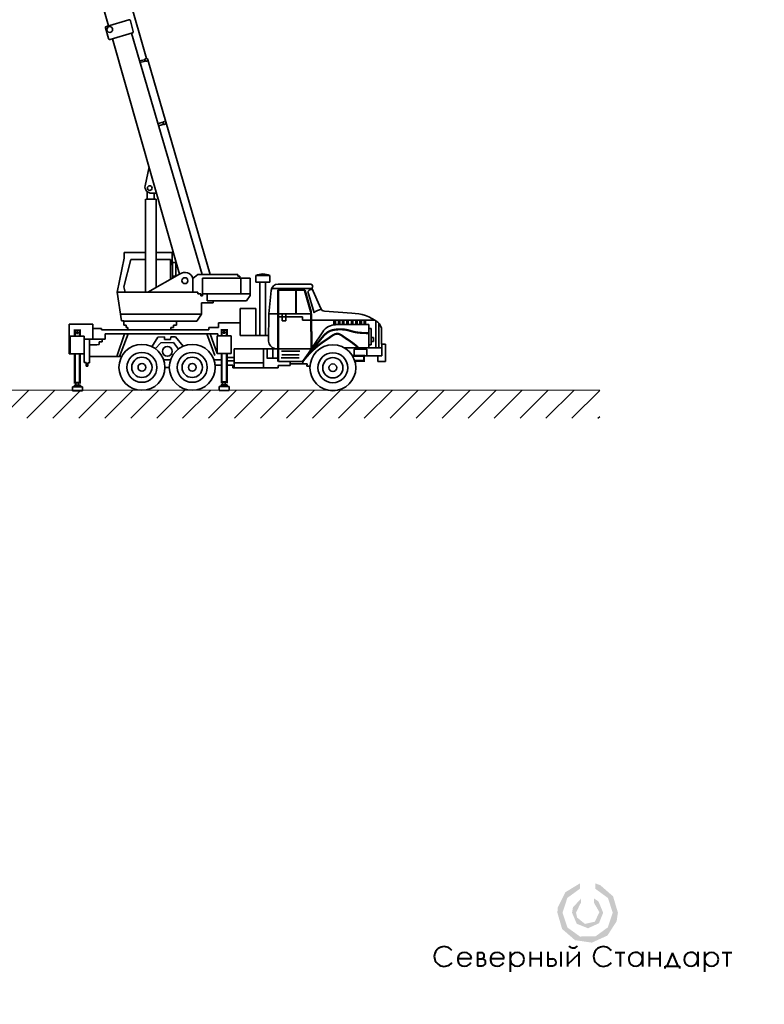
# Model space of a CAD drawing. Header units: millimetres. Extents: x 0 to 297, y 0 to 420.
# Tile 3 of 30: x 175 to 297, y 0 to 161. Entities that reach past the tile are written whole.
import ezdxf

# ---------------------------------------------------------------- set-up
doc = ezdxf.new("R2010")
doc.units = ezdxf.units.MM
for name, pattern in [('K5LT32768', [0]), ('K5LT_BASIC', [0]), ('K5LT_THIN', [0])]:
    doc.linetypes.add(name, pattern=pattern)
doc.layers.add('Системный слой', color=7, linetype='Continuous')

# ---------------------------------------------------------------- blocks, each defined once
blk = doc.blocks.new('U2')
at = {"layer": 'Системный слой', "true_color": 0xff00ff}
blk.add_hatch(color=6, dxfattribs=at).paths.add_polyline_path([(269.4, 19.77), (269.4, 18.88), (271.44, 17.39), (272.22, 14.99), (271.43, 12.59), (269.39, 11.1), (266.86, 11.09), (264.81, 12.57), (264.02, 14.97), (264.02, 14.99), (264.8, 17.4), (266.84, 18.89), (266.85, 18.89), (266.85, 19.77), (264.47, 18.33), (263.24, 15.83), (263.17, 14.99), (263.95, 12.32), (266.06, 10.49), (268.81, 10.09), (271.35, 11.24), (272.86, 13.58), (273.07, 14.99), (272.28, 17.66), (270.18, 19.49)])
at = {"layer": 'Системный слой', "true_color": 0x0000ff}
blk.add_hatch(color=5, dxfattribs=at).paths.add_polyline_path([(269.18, 17.31), (269.18, 16.56), (270.01, 15.13), (270.01, 14.99), (269.29, 13.51), (267.68, 13.15), (266.4, 14.19), (266.22, 14.99), (266.94, 16.48), (267.06, 16.56), (267.06, 17.31), (265.72, 15.86), (265.57, 14.99), (266.34, 13.17), (268.18, 12.44), (269.98, 13.26), (270.66, 14.99), (269.9, 16.81)])
at = {"layer": 'Системный слой', "color": 7, "linetype": 'K5LT32768', "lineweight": 40}
for p, q in [((250.1, 8.47), (250.1, 6.28)), ((250.1, 8.47), (250.87, 8.47)), ((255.47, 8.58), (255.47, 5.31)), ((258.74, 8.56), (258.74, 6.19)), ((260.48, 8.56), (260.48, 6.19)), ((261.63, 8.56), (261.63, 6.28)), ((263.72, 8.56), (263.72, 6.19)), ((264.83, 8.56), (264.83, 6.19)), ((264.83, 6.49), (266.67, 8.27)), ((266.67, 8.56), (266.67, 6.19)), ((272.63, 8.47), (274.21, 8.47)), ((273.43, 8.47), (273.43, 6.19)), ((277.08, 8.56), (277.08, 6.19)), ((278.2, 8.56), (278.2, 6.19)), ((279.93, 8.56), (279.93, 6.19)), ((281.97, 8.43), (281.04, 6.26)), ((282.9, 6.26), (281.97, 8.43)), ((286.13, 8.56), (286.13, 6.19)), ((287.25, 8.58), (287.25, 5.31)), ((290.1, 8.47), (291.69, 8.47)), ((290.9, 8.47), (290.9, 6.19)), ((246.87, 7.5), (249.13, 7.5)), ((250.1, 7.43), (250.87, 7.43)), ((252.23, 7.5), (254.48, 7.5)), ((258.74, 7.48), (260.48, 7.48)), ((261.63, 7.43), (262.41, 7.43)), ((278.2, 7.48), (279.93, 7.48)), ((250.1, 6.28), (250.87, 6.28)), ((261.63, 6.28), (262.41, 6.28)), ((280.79, 5.83), (280.79, 6.26)), ((280.79, 6.26), (283.12, 6.26)), ((283.12, 6.26), (283.12, 5.88))]:
    blk.add_line(p, q, dxfattribs=at)
for centre, radius, start, end in [((244.66, 7.82), 1.61, 37.074, 321.6008), ((248, 7.36), 1.14, 7.3391, 332.5516), ((250.69, 7.96), 0.537, 281.1083, 70.9439), ((253.35, 7.36), 1.14, 7.3391, 332.5516), ((256.59, 7.36), 1.14, 0, 180), ((265.77, 10.05), 0.833, 216.4819, 323.681), ((270.71, 7.82), 1.61, 37.074, 321.6008), ((275.97, 7.36), 1.14, 7.3391, 3.7582), ((285.02, 7.36), 1.14, 7.3391, 3.7582), ((288.38, 7.36), 1.14, 0, 180), ((250.87, 6.86), 0.574, 270, 90), ((256.59, 7.36), 1.14, 180, 0), ((262.41, 6.86), 0.574, 270, 90), ((288.38, 7.36), 1.14, 180, 0)]:
    blk.add_arc(centre, radius, start, end, dxfattribs=at)
blk = doc.blocks.new('U16')
at = {"layer": 'Системный слой', "color": 3, "linetype": 'K5LT_BASIC', "lineweight": 35, "true_color": 0x00ff00}
for p, q in [((231.82, 111.88), (231.59, 111.88)), ((231.59, 111.88), (231.59, 111.18)), ((231.59, 111.18), (231.82, 111.18)), ((231.82, 111.18), (231.82, 111.88))]:
    blk.add_line(p, q, dxfattribs=at)
blk = doc.blocks.new('U17')
at = {"layer": 'Системный слой', "color": 3, "linetype": 'K5LT_BASIC', "lineweight": 35, "true_color": 0x00ff00}
for p, q in [((231.13, 111.88), (230.9, 111.88)), ((230.9, 111.88), (230.9, 111.18)), ((230.9, 111.18), (231.13, 111.18)), ((231.13, 111.18), (231.13, 111.88))]:
    blk.add_line(p, q, dxfattribs=at)
blk = doc.blocks.new('U18')
at = {"layer": 'Системный слой', "color": 3, "linetype": 'K5LT_BASIC', "lineweight": 35, "true_color": 0x00ff00}
for p, q in [((230.43, 111.88), (230.2, 111.88)), ((230.2, 111.88), (230.2, 111.18)), ((230.2, 111.18), (230.43, 111.18)), ((230.43, 111.18), (230.43, 111.88))]:
    blk.add_line(p, q, dxfattribs=at)
blk = doc.blocks.new('U19')
at = {"layer": 'Системный слой', "color": 3, "linetype": 'K5LT_BASIC', "lineweight": 35, "true_color": 0x00ff00}
for p, q in [((229.74, 111.88), (229.51, 111.88)), ((229.51, 111.88), (229.51, 111.18)), ((229.51, 111.18), (229.74, 111.18)), ((229.74, 111.18), (229.74, 111.88))]:
    blk.add_line(p, q, dxfattribs=at)
blk = doc.blocks.new('U20')
at = {"layer": 'Системный слой', "color": 3, "linetype": 'K5LT_BASIC', "lineweight": 35, "true_color": 0x00ff00}
for p, q in [((229, 111.88), (228.77, 111.88)), ((228.77, 111.88), (228.77, 111.18)), ((228.77, 111.18), (229, 111.18)), ((229, 111.18), (229, 111.88))]:
    blk.add_line(p, q, dxfattribs=at)
blk = doc.blocks.new('U21')
at = {"layer": 'Системный слой', "color": 3, "linetype": 'K5LT_BASIC', "lineweight": 35, "true_color": 0x00ff00}
for p, q in [((228.26, 111.88), (228.03, 111.88)), ((228.03, 111.88), (228.03, 111.18)), ((228.03, 111.18), (228.26, 111.18)), ((228.26, 111.18), (228.26, 111.88))]:
    blk.add_line(p, q, dxfattribs=at)
blk = doc.blocks.new('U22')
at = {"layer": 'Системный слой', "color": 3, "linetype": 'K5LT_BASIC', "lineweight": 35, "true_color": 0x00ff00}
for p, q in [((227.61, 111.88), (227.38, 111.88)), ((227.38, 111.88), (227.38, 111.18)), ((227.38, 111.18), (227.61, 111.18)), ((227.61, 111.18), (227.61, 111.88))]:
    blk.add_line(p, q, dxfattribs=at)
blk = doc.blocks.new('U23')
at = {"layer": 'Системный слой', "color": 3, "linetype": 'K5LT_BASIC', "lineweight": 35, "true_color": 0x00ff00}
for p, q in [((226.88, 111.85), (226.65, 111.85)), ((226.65, 111.85), (226.65, 111.15)), ((226.65, 111.15), (226.88, 111.15)), ((226.88, 111.15), (226.88, 111.85))]:
    blk.add_line(p, q, dxfattribs=at)
blk = doc.blocks.new('U24')
at = {"layer": 'Системный слой', "color": 3, "linetype": 'K5LT_BASIC', "lineweight": 35, "true_color": 0x00ff00}
for p, q in [((232.37, 110.55), (232.76, 110.55)), ((232.37, 107.85), (232.37, 110.55)), ((232.76, 110.55), (232.76, 107.85)), ((232.76, 107.85), (232.37, 107.85))]:
    blk.add_line(p, q, dxfattribs=at)
blk = doc.blocks.new('U25')
at = {"layer": 'Системный слой', "color": 3, "linetype": 'K5LT_BASIC', "lineweight": 35, "true_color": 0x00ff00}
for p, q in [((232.76, 109.08), (233.1, 109.08)), ((232.76, 108.41), (232.76, 109.08)), ((233.1, 108.41), (232.76, 108.41)), ((233.1, 109.08), (233.1, 108.41))]:
    blk.add_line(p, q, dxfattribs=at)
blk = doc.blocks.new('U26')
at = {"layer": 'Системный слой', "color": 3, "linetype": 'K5LT_BASIC', "lineweight": 35, "true_color": 0x00ff00}
for p, q in [((229.94, 106.07), (229.94, 107.15)), ((229.94, 107.15), (232.03, 107.15)), ((232.03, 107.15), (232.03, 106.07)), ((232.03, 106.07), (229.94, 106.07))]:
    blk.add_line(p, q, dxfattribs=at)
blk = doc.blocks.new('U27')
at = {"layer": 'Системный слой', "color": 3, "linetype": 'K5LT_BASIC', "lineweight": 35, "true_color": 0x00ff00}
for p, q in [((218.78, 112.94), (218.21, 112.94)), ((218.21, 112.94), (218.21, 111.78)), ((218.78, 111.78), (218.78, 112.94)), ((218.21, 111.78), (218.78, 111.78))]:
    blk.add_line(p, q, dxfattribs=at)
blk = doc.blocks.new('U28')
at = {"layer": 'Системный слой', "color": 3, "linetype": 'K5LT_BASIC', "lineweight": 35, "true_color": 0x00ff00}
for p, q in [((221.56, 105.15), (221.58, 105.15)), ((221.56, 104.75), (221.56, 105.15)), ((221.58, 104.75), (221.56, 104.75)), ((221.58, 105.15), (221.58, 104.75))]:
    blk.add_line(p, q, dxfattribs=at)
blk = doc.blocks.new('U29')
at = {"layer": 'Системный слой', "color": 3, "linetype": 'K5LT_BASIC', "lineweight": 35, "true_color": 0x00ff00}
for p, q in [((215.45, 118.12), (214.55, 118.12)), ((214.55, 118.12), (214.55, 109.38)), ((215.45, 109.38), (215.45, 118.12)), ((214.55, 109.38), (215.45, 109.38))]:
    blk.add_line(p, q, dxfattribs=at)
blk = doc.blocks.new('U30')
at = {"layer": 'Системный слой', "color": 3, "linetype": 'K5LT_BASIC', "lineweight": 35, "true_color": 0x00ff00}
for p, q in [((213.89, 118.12), (213.89, 119.18)), ((213.89, 119.18), (216.17, 119.18)), ((216.17, 119.18), (216.17, 118.12)), ((216.17, 118.12), (213.89, 118.12))]:
    blk.add_line(p, q, dxfattribs=at)
blk = doc.blocks.new('U31')
at = {"layer": 'Системный слой', "color": 3, "linetype": 'K5LT_BASIC', "lineweight": 35, "true_color": 0x00ff00}
for p, q in [((209.54, 101.03), (207.91, 101.03)), ((207.91, 101.03), (207.91, 100.4)), ((207.91, 100.4), (209.54, 100.4)), ((209.54, 100.4), (209.54, 101.03))]:
    blk.add_line(p, q, dxfattribs=at)
blk = doc.blocks.new('U32')
at = {"layer": 'Системный слой', "color": 3, "linetype": 'K5LT_BASIC', "lineweight": 35, "true_color": 0x00ff00}
for p, q in [((208.22, 101.03), (208.22, 101.33)), ((208.22, 101.33), (209.21, 101.33)), ((209.21, 101.03), (208.22, 101.03)), ((209.21, 101.33), (209.21, 101.03))]:
    blk.add_line(p, q, dxfattribs=at)
blk = doc.blocks.new('U33')
at = {"layer": 'Системный слой', "color": 3, "linetype": 'K5LT_BASIC', "lineweight": 35, "true_color": 0x00ff00}
for p, q in [((208.89, 101.75), (208.45, 101.75)), ((208.45, 101.75), (208.45, 101.33)), ((208.89, 101.33), (208.89, 101.75)), ((208.45, 101.33), (208.89, 101.33))]:
    blk.add_line(p, q, dxfattribs=at)
blk = doc.blocks.new('U34')
at = {"layer": 'Системный слой', "color": 3, "linetype": 'K5LT_BASIC', "lineweight": 35, "true_color": 0x00ff00}
for p, q in [((209.83, 109.33), (207.54, 109.33)), ((207.54, 109.33), (207.54, 106.46)), ((209.83, 106.46), (209.83, 109.33)), ((207.54, 106.46), (209.83, 106.46))]:
    blk.add_line(p, q, dxfattribs=at)
blk = doc.blocks.new('U35')
at = {"layer": 'Системный слой', "color": 3, "linetype": 'K5LT_BASIC', "lineweight": 35, "true_color": 0x00ff00}
for p, q in [((208.81, 110.01), (208.55, 110.01)), ((208.55, 110.01), (208.55, 109.78)), ((208.55, 109.78), (208.81, 109.78)), ((208.81, 109.78), (208.81, 110.01))]:
    blk.add_line(p, q, dxfattribs=at)
blk = doc.blocks.new('U36')
at = {"layer": 'Системный слой', "color": 3, "linetype": 'K5LT_BASIC', "lineweight": 35, "true_color": 0x00ff00}
for p, q in [((185.53, 100.97), (183.91, 100.97)), ((183.91, 100.97), (183.91, 100.34)), ((183.91, 100.34), (185.53, 100.34)), ((185.53, 100.34), (185.53, 100.97))]:
    blk.add_line(p, q, dxfattribs=at)
blk = doc.blocks.new('U37')
at = {"layer": 'Системный слой', "color": 3, "linetype": 'K5LT_BASIC', "lineweight": 35, "true_color": 0x00ff00}
for p, q in [((184.21, 100.97), (184.21, 101.26)), ((184.21, 101.26), (185.2, 101.26)), ((185.2, 100.97), (184.21, 100.97)), ((185.2, 101.26), (185.2, 100.97))]:
    blk.add_line(p, q, dxfattribs=at)
blk = doc.blocks.new('U38')
at = {"layer": 'Системный слой', "color": 3, "linetype": 'K5LT_BASIC', "lineweight": 35, "true_color": 0x00ff00}
for p, q in [((184.88, 101.68), (184.44, 101.68)), ((184.44, 101.68), (184.44, 101.26)), ((184.88, 101.26), (184.88, 101.68)), ((184.44, 101.26), (184.88, 101.26))]:
    blk.add_line(p, q, dxfattribs=at)
blk = doc.blocks.new('U39')
at = {"layer": 'Системный слой', "color": 3, "linetype": 'K5LT_BASIC', "lineweight": 35, "true_color": 0x00ff00}
for p, q in [((185.82, 109.26), (183.53, 109.26)), ((183.53, 109.26), (183.53, 106.4)), ((185.82, 106.4), (185.82, 109.26)), ((183.53, 106.4), (185.82, 106.4))]:
    blk.add_line(p, q, dxfattribs=at)
blk = doc.blocks.new('U40')
at = {"layer": 'Системный слой', "color": 3, "linetype": 'K5LT_BASIC', "lineweight": 35, "true_color": 0x00ff00}
for p, q in [((184.8, 109.94), (184.54, 109.94)), ((184.54, 109.94), (184.54, 109.71)), ((184.54, 109.71), (184.8, 109.71)), ((184.8, 109.71), (184.8, 109.94))]:
    blk.add_line(p, q, dxfattribs=at)
blk = doc.blocks.new('U41')
at = {"layer": 'Системный слой', "color": 3, "linetype": 'K5LT_BASIC', "lineweight": 35, "true_color": 0x00ff00}
for p, q in [((200.23, 121.32), (200.8, 121.32)), ((200.23, 119.07), (200.23, 121.32)), ((200.8, 121.32), (200.8, 119.07)), ((200.8, 119.07), (200.23, 119.07))]:
    blk.add_line(p, q, dxfattribs=at)

msp = doc.modelspace()

# ---------------------------------------------------------------- hatches: boundary and pattern name
at = {"layer": 'Системный слой'}
h = msp.add_hatch(dxfattribs=at)
h.set_pattern_fill('Металл', style=0, pattern_type=0)
h.set_pattern_definition([(45, (0, 0), (-2.12132, 2.12132), [])])
h.paths.add_polyline_path([(270.098763, 95.848451), (270.098763, 100.429362), (81.752096, 100.429362), (81.752096, 95.848451)])

# ---------------------------------------------------------------- linework, layer by layer
at = {"layer": 'Системный слой', "color": 3, "linetype": 'K5LT_BASIC', "lineweight": 35, "true_color": 0x00ff00}
for p, q in [((195.983992, 154.722013), (159.468176, 282.334311)), ((177.183671, 204.327459), (189.793313, 160.05427)), ((189.303497, 159.68997), (189.798622, 157.95183)), ((193.100148, 161.024633), (189.448601, 159.953117)), ((193.841633, 159.132194), (193.366032, 160.876063)), ((190.063862, 157.805573), (193.695885, 158.87136)), ((190.457093, 157.920964), (201.422835, 119.419601)), ((193.52665, 158.8217), (205.113774, 119.350057)), ((195.742099, 154.480119), (194.827099, 154.298314)), ((195.846855, 154.26993), (194.904087, 154.035952)), ((196.225885, 154.480119), (206.419484, 119.350057)), ((198.721311, 144.277264), (197.887018, 144.052647)), ((198.881752, 143.956382), (197.983283, 143.699677)), ((195.76217, 133.8605), (196.417825, 136.992483)), ((196.126258, 131.668785), (196.11468, 132.929458)), ((196.816061, 132.674874), (197.645111, 132.683411)), ((197.278142, 131.668785), (197.278533, 132.679636)), ((195.834902, 116.502776), (195.834902, 131.668785)), ((197.573089, 131.668785), (195.880643, 131.668785)), ((197.589728, 117.276113), (197.589728, 131.668785)), ((192.37602, 122.941435), (192.37602, 122.033743)), ((195.834902, 122.941435), (192.37602, 122.941435)), ((200.221073, 122.941435), (197.589728, 122.941435)), ((200.245933, 118.761231), (200.221073, 122.941435)), ((192.37602, 122.033743), (191.233508, 116.502776)), ((193.426107, 121.825906), (192.323909, 117.352281)), ((195.834902, 121.825906), (193.426107, 121.825906)), ((199.903751, 121.825906), (197.589728, 121.825906)), ((199.903751, 118.569913), (199.903751, 121.825906)), ((196.206578, 116.502776), (201.419324, 119.417289)), ((204.415942, 119.350057), (203.597785, 118.71707)), ((210.955945, 119.350057), (204.415942, 119.350057)), ((210.955945, 119.089499), (210.955945, 119.350057)), ((203.597785, 116.502776), (203.597785, 118.71707)), ((205.155829, 118.757497), (205.155829, 116.189605)), ((212.933296, 118.757497), (205.155829, 118.757497)), ((211.268614, 119.089499), (210.955945, 119.089499)), ((211.242558, 118.757497), (211.268614, 119.089499)), ((211.447865, 118.757497), (211.447865, 116.189605)), ((212.933296, 115.912205), (212.933296, 118.757497)), ((222.76425, 117.814256), (217.535349, 117.814256)), ((204.370491, 116.502776), (191.233508, 116.502776)), ((191.233508, 116.502776), (191.897613, 111.781424)), ((192.323909, 117.352281), (192.518415, 116.502776)), ((204.370491, 116.198792), (204.370491, 116.502776)), ((204.869893, 116.198792), (204.370491, 116.198792)), ((204.869893, 115.873094), (204.869893, 116.198792)), ((205.155829, 116.189605), (205.155829, 115.873094)), ((205.155829, 116.189605), (212.933296, 116.189605)), ((205.909864, 116.189605), (205.909864, 115.082942)), ((216.010342, 112.94095), (216.407266, 116.742578)), ((223.028996, 117.081496), (216.48533, 117.083793)), ((217.468432, 105.151148), (217.468432, 116.702142)), ((217.575099, 105.151148), (217.575099, 116.702142)), ((217.681766, 116.915475), (221.726674, 116.915475)), ((217.681766, 116.808808), (221.726674, 116.808808)), ((220.418522, 116.808808), (220.418522, 112.94095)), ((220.475668, 116.808808), (220.475668, 112.94095)), ((221.829341, 116.731079), (222.796198, 113.300774)), ((221.932007, 116.760016), (222.902744, 113.315944)), ((222.406371, 116.587592), (223.393655, 113.084816)), ((223.030588, 117.111921), (224.527522, 113.79248)), ((205.155829, 115.873094), (204.869893, 115.873094)), ((205.023635, 112.880625), (205.023635, 114.748973)), ((205.023635, 114.748973), (206.914881, 114.748973)), ((205.909864, 115.082942), (206.914881, 115.082942)), ((206.914881, 114.748973), (206.914881, 115.067998)), ((206.914881, 115.067998), (212.370491, 115.067998)), ((212.370491, 115.067998), (212.933296, 115.912205)), ((205.023635, 112.880625), (191.742999, 112.880625)), ((204.210694, 111.723749), (205.023635, 112.880625)), ((211.303907, 109.402403), (211.303907, 113.788175)), ((211.303907, 113.788175), (213.85529, 113.788175)), ((213.85529, 113.788175), (213.85529, 109.402403)), ((215.958734, 108.451522), (216.010342, 112.94095)), ((216.010342, 112.94095), (217.468432, 112.94095)), ((217.575099, 112.94095), (222.858285, 112.94095)), ((222.860144, 112.851643), (222.905809, 107.231036)), ((222.966691, 112.866813), (223.011755, 107.320185)), ((229.570375, 113.024092), (225.079261, 113.373401)), ((187.2214, 111.260807), (183.365144, 111.260807)), ((183.365144, 111.260807), (183.382248, 106.408516)), ((187.2214, 108.759192), (187.2214, 111.260807)), ((191.897613, 111.781424), (192.308088, 111.781424)), ((192.308088, 111.781424), (192.308088, 111.09841)), ((200.896398, 111.723749), (192.308088, 111.723749)), ((200.896398, 111.09841), (200.896398, 111.723749)), ((200.896398, 111.723749), (204.210694, 111.723749)), ((211.303907, 111.488303), (207.77591, 111.488303)), ((207.77591, 111.488303), (207.77591, 110.677863)), ((221.504586, 112.460051), (217.72551, 112.460051)), ((221.504586, 111.896009), (221.504586, 112.460051)), ((233.341506, 111.875898), (221.504586, 111.896009)), ((232.366016, 111.176674), (227.02014, 111.176674)), ((232.366016, 107.386317), (232.366016, 111.176674)), ((233.48947, 111.775271), (233.48947, 107.411882)), ((233.975048, 111.402771), (233.975048, 107.386317)), ((188.649542, 110.5573), (187.2214, 110.5573)), ((188.649542, 110.299658), (188.649542, 110.5573)), ((206.209061, 110.299658), (188.649542, 110.299658)), ((189.232338, 109.644552), (189.222884, 108.765256)), ((207.692344, 109.644552), (189.232338, 109.644552)), ((191.168387, 105.930605), (192.429071, 109.644552)), ((191.573607, 105.930605), (193.014388, 109.644552)), ((192.308088, 111.09841), (192.669974, 111.09841)), ((192.669974, 111.09841), (192.669974, 110.691939)), ((192.669974, 110.691939), (192.959483, 110.691939)), ((192.959483, 110.691939), (192.959483, 110.299658)), ((199.989657, 110.691939), (200.427394, 110.691939)), ((199.989657, 110.299658), (199.989657, 110.691939)), ((200.427394, 111.09841), (200.896398, 111.09841)), ((200.427394, 110.691939), (200.427394, 111.09841)), ((207.197075, 106.125145), (205.891367, 109.644552)), ((207.77591, 110.677863), (206.209061, 110.677863)), ((206.209061, 110.677863), (206.209061, 110.299658)), ((207.537661, 106.464054), (206.386636, 109.644552)), ((207.692344, 109.644552), (207.67593, 109.33019)), ((224.805263, 109.995076), (221.557422, 105.151148)), ((234.449331, 107.947721), (234.449331, 110.205303)), ((185.821522, 108.765256), (189.222884, 108.765256)), ((186.708362, 104.945709), (186.708362, 108.765256)), ((188.75784, 108.379231), (188.272524, 108.379231)), ((188.272524, 108.379231), (188.272524, 107.893915)), ((188.75784, 108.765256), (188.75784, 108.379231)), ((197.831999, 109.096755), (196.885914, 107.561871)), ((198.372292, 108.196267), (197.443683, 107.229187)), ((198.957609, 109.186804), (197.831999, 109.096755)), ((200.39839, 108.241292), (198.372292, 108.196267)), ((198.957609, 108.73656), (198.957609, 109.186804)), ((199.948146, 108.73656), (198.957609, 108.73656)), ((199.993171, 109.186804), (199.948146, 108.73656)), ((200.758585, 109.186804), (199.993171, 109.186804)), ((201.21252, 107.172429), (200.39839, 108.241292)), ((201.987158, 107.626271), (200.758585, 109.186804)), ((215.969665, 109.402403), (211.303907, 109.402403)), ((235.097979, 107.947721), (234.477533, 107.947721)), ((234.496335, 106.069882), (234.496335, 107.947721)), ((235.097979, 105.127515), (235.097979, 107.947721)), ((183.528613, 106.397087), (183.382248, 106.408516)), ((185.821454, 106.569111), (185.821454, 104.967422)), ((187.873798, 107.892802), (186.708362, 107.892802)), ((188.272524, 107.893915), (187.873798, 107.892802)), ((215.121521, 107.231036), (210.319276, 107.231036)), ((210.319276, 107.231036), (210.319276, 104.124696)), ((222.906362, 107.231036), (215.121521, 107.231036)), ((215.121521, 107.231036), (215.121521, 104.124696)), ((215.733364, 107.288379), (215.733364, 105.675809)), ((216.673146, 107.271952), (216.673146, 105.675809)), ((221.08986, 106.850895), (218.08164, 106.850895)), ((232.366016, 107.386317), (228.326866, 107.380623)), ((232.366016, 107.386317), (234.496335, 107.386317)), ((185.839836, 104.967422), (186.14382, 104.967422)), ((186.14382, 104.967422), (186.14382, 104.359454)), ((186.426091, 104.359454), (186.426091, 104.945709)), ((186.426091, 104.945709), (186.708362, 104.945709)), ((191.926178, 105.930605), (186.708362, 105.930605)), ((199.935554, 105.409104), (198.801325, 105.397505)), ((208.293279, 105.439066), (207.022221, 105.438022)), ((210.319276, 105.776749), (209.127064, 105.81427)), ((210.319276, 105.251464), (209.127064, 105.251464)), ((215.121521, 104.938483), (210.319276, 104.938483)), ((217.575099, 105.675809), (215.684465, 105.675809)), ((221.557422, 105.151148), (217.575099, 105.151148)), ((220.948849, 105.722813), (218.034637, 105.722813)), ((220.948849, 106.239851), (218.128644, 106.239851)), ((219.491743, 105.151148), (219.491743, 104.500724)), ((222.248241, 104.747129), (219.491743, 104.747129)), ((222.216975, 104.371926), (222.248241, 104.747129)), ((229.717863, 106.069882), (234.496335, 106.069882)), ((233.800684, 106.142789), (233.800684, 105.127515)), ((233.800684, 105.127515), (235.097979, 105.127515)), ((186.14382, 104.359454), (186.426091, 104.359454)), ((199.729845, 104.183465), (199.00305, 104.183465)), ((208.293279, 104.566211), (207.218881, 104.562368)), ((210.144612, 104.566211), (209.127064, 104.566211)), ((210.13806, 104.124696), (210.144612, 104.566211)), ((217.517599, 104.124696), (210.13806, 104.124696)), ((219.491743, 104.500724), (217.517599, 104.500724)), ((217.517599, 104.500724), (217.517599, 104.124696)), ((222.721202, 104.37166), (222.216975, 104.371926))]:
    msp.add_line(p, q, dxfattribs=at)
at = {"layer": 'Системный слой', "color": 4, "linetype": 'K5LT_THIN', "lineweight": 9, "true_color": 0x00ffff}
msp.add_line((81.752096, 100.429362), (270.098763, 100.429362), dxfattribs=at)
at = {"layer": 'Системный слой', "color": 3, "linetype": 'K5LT_BASIC', "true_color": 0x00ff00, "const_width": 0.35}
for points in [[(185.118016, 109.263223), (185.118016, 110.227287), (184.284231, 110.227287), (184.284231, 109.263223)], [(209.127064, 109.33019), (209.127064, 110.294254), (208.293279, 110.294254), (208.293279, 109.33019)], [(232.366016, 109.784858), (231.98904, 109.783233), (231.613507, 109.792178), (231.239417, 109.811693), (230.86677, 109.841778), (230.495566, 109.882432), (230.410923, 109.893209), (230.223695, 109.922805), (230.01703, 109.965641), (229.778553, 110.024987), (229.472378, 110.110256), (228.970516, 110.249394), (228.69636, 110.31269), (228.479481, 110.35083), (228.288364, 110.373022), (228.195875, 110.379287), (227.917494, 110.390256), (227.6187, 110.393412), (227.327517, 110.385897), (227.062878, 110.367969), (226.825714, 110.340993), (226.612005, 110.306007), (226.418064, 110.263686), (226.24116, 110.214482), (226.087841, 110.161941), (225.953141, 110.105559), (225.8181, 110.037663), (225.682226, 109.957646), (225.544889, 109.864729), (225.405249, 109.757874), (225.262149, 109.63565), (225.113909, 109.495981), (224.957913, 109.33564), (224.789658, 109.14907), (224.600005, 108.925022), (224.363569, 108.632373), (223.995184, 108.172187), (223.769252, 107.90425), (223.684238, 107.808769), (223.322724, 107.401687), (222.969119, 106.987446), (222.623423, 106.566045), (222.285636, 106.137485), (221.955757, 105.701766), (221.633788, 105.258887), (221.557422, 105.151148)], [(230.575253, 107.461598), (230.265171, 107.724004), (229.949306, 107.977446), (229.627657, 108.221923), (229.300224, 108.457437), (228.967008, 108.683987), (228.682818, 108.867247), (228.547451, 108.956737), (228.38138, 109.074463), (228.088208, 109.286268), (227.880407, 109.425427), (227.730323, 109.513465), (227.60284, 109.576705), (227.488301, 109.622343), (227.382677, 109.653413), (227.283789, 109.671569), (227.223717, 109.676888), (227.132567, 109.67628), (227.037309, 109.665204), (226.937326, 109.643212), (226.831782, 109.609697), (226.719488, 109.563801), (226.598654, 109.504229), (226.466338, 109.428866), (226.31704, 109.333762), (226.137838, 109.209687), (225.835623, 108.990195), (225.61747, 108.836798), (225.491992, 108.755499), (225.163651, 108.545041), (224.841464, 108.325867), (224.525432, 108.097977), (224.215555, 107.861373), (223.911833, 107.616053), (223.614266, 107.362018), (223.322854, 107.099267), (223.037597, 106.827802), (222.758495, 106.547621), (222.485548, 106.258724), (222.218755, 105.961113), (221.958118, 105.654785), (221.703635, 105.339743), (221.557422, 105.151148)], [(184.284231, 106.397087), (184.284231, 101.680989), (185.118016, 101.680989), (185.118016, 106.397087)], [(208.293279, 106.464054), (208.293279, 101.747957), (209.127064, 101.747957), (209.127064, 106.464054)], [(230.047882, 105.246398), (231.54778, 105.246398), (231.54778, 106.069882), (229.674659, 106.069882)]]:
    msp.add_lwpolyline(points, dxfattribs=at)
at = {"layer": 'Системный слой', "color": 3, "linetype": 'K5LT_BASIC', "lineweight": 35, "true_color": 0x00ff00}
for centre, radius in [((189.999811, 159.433641), 0.474251), ((195.983992, 154.480119), 0.241893), ((198.939773, 144.172373), 0.241893), ((196.537343, 133.507682), 0.381181), ((202.281356, 118.36034), 0.488493), ((195.248947, 104.183465), 3.754103), ((203.483948, 104.183465), 3.754103), ((195.248947, 104.183465), 2.447736), ((199.407853, 106.800511), 0.811689), ((203.483948, 104.183465), 2.447736), ((226.466841, 104.119704), 3.754103), ((226.466841, 104.119704), 2.447736), ((195.248947, 104.183465), 1.660471), ((195.248947, 104.183465), 0.632009), ((203.483948, 104.183465), 1.660471), ((203.483948, 104.183465), 0.632009), ((226.466841, 104.119704), 1.660471), ((226.466841, 104.119704), 0.632009)]:
    msp.add_circle(centre, radius, dxfattribs=at)
for centre, radius, start, end in [((189.508669, 159.748415), 0.213333, 106.35388743, 195.90008745), ((193.160216, 160.819931), 0.213333, 15.2551187, 106.35388743), ((190.003794, 158.010275), 0.213333, 195.90008745, 286.35388743), ((193.635816, 159.076062), 0.213333, 286.35388743, 15.2551187), ((196.798786, 133.720728), 1.045997, 172.32080584, 270.94627284), ((202.281356, 118.36034), 1.363906, 15.1620379, 129.20018427), ((215.033722, 117.011645), 2.45143, 62.25469561, 117.74530439), ((217.560423, 116.658295), 1.156233, 91.24262796, 175.81977061), ((222.768684, 117.401652), 0.412628, 309.11392617, 90.61558065), ((217.681766, 116.702142), 0.213333, 90, 180), ((217.681766, 116.702142), 0.106667, 90, 180), ((221.726674, 116.702142), 0.213333, 15.74088632, 90), ((221.726674, 116.702142), 0.106667, 15.74088632, 90), ((223.025928, 116.198735), 0.731479, 83.006996, 147.88610398), ((221.153534, 112.837777), 1.706667, 0.46549834, 15.74088632), ((221.260081, 112.852947), 1.706667, 0.46549834, 15.74088632), ((224.539017, 112.179579), 1.4599, 87.24004271, 141.67893185), ((225.128889, 114.011474), 0.64, 200.00959497, 265.55261515), ((229.523276, 106.102348), 6.921904, 51.88045731, 89.61014079), ((227.02014, 108.510007), 2.666667, 90, 146.15824752), ((232.742664, 110.205303), 1.706667, 0, 51.88045731), ((217.347591, 108.602782), 1.397069, 186.21559166, 252.9191509)]:
    msp.add_arc(centre, radius, start, end, dxfattribs=at)

# ---------------------------------------------------------------- block references
at = {"layer": 'Системный слой'}
for name in ['U41', 'U30', 'U29', 'U27', 'U23', 'U22', 'U21', 'U20', 'U19', 'U18', 'U17', 'U16', 'U40', 'U35', 'U24', 'U39', 'U34', 'U25', 'U26', 'U28', 'U38', 'U33', 'U36', 'U37', 'U31', 'U32', 'U2']:
    msp.add_blockref(name, (0, 0), dxfattribs=at)

doc.saveas('drawing.dxf')
